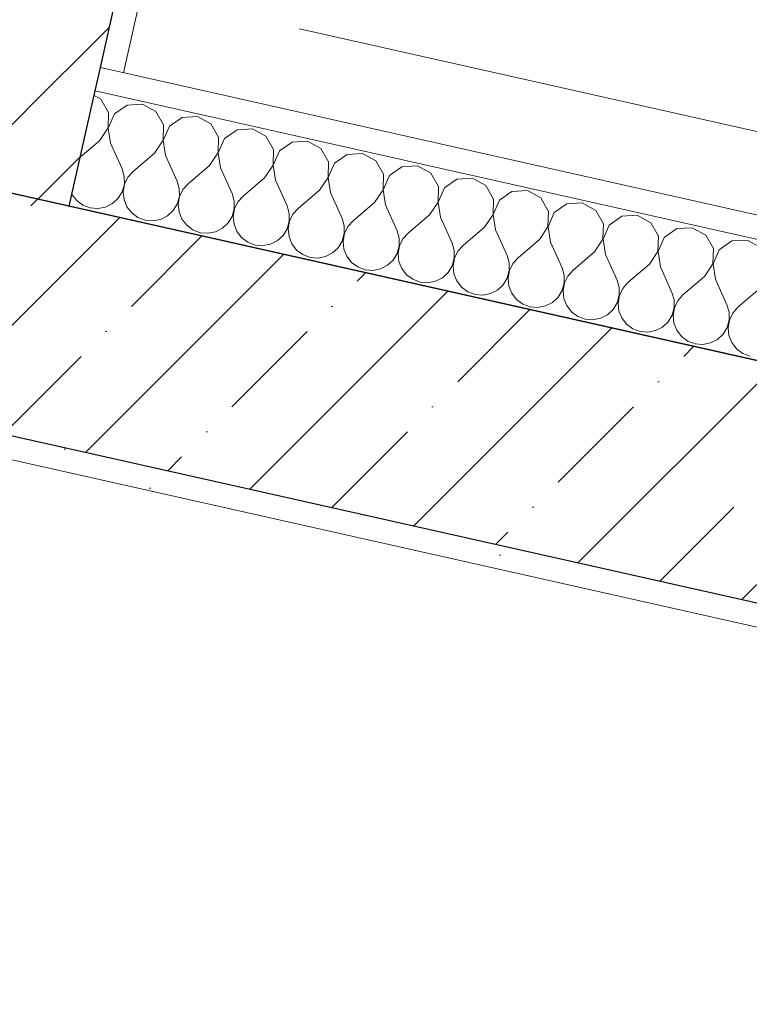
# Model space of a CAD drawing. Header units: millimetres. Extents: x -6990773 to -6682839, y 6117771 to 6220266.
# Tile 78 of 154: x -6942919 to -6942302, y 6146479 to 6147311. Entities that reach past the tile are written whole.
import ezdxf

# ---------------------------------------------------------------- set-up
doc = ezdxf.new("R2010")
doc.units = ezdxf.units.MM
doc.header["$MEASUREMENT"] = 0
for name, color, linetype, lineweight in [('0_Ном._пера__120', 7, 'Continuous', 0), ('АР-Стены_внутренние_пилоны.АР_Ном._пера__1', 7, 'Continuous', 30), ('АР-Чертеж-Размеры.АР_Ном._пера__1', 7, 'Continuous', 0)]:
    doc.layers.add(name, color=color, linetype=linetype, lineweight=lineweight)
for name, color, linetype in [('S - МОП.АР', 7, 'Continuous'), ('АР-Стены_внутренние_пилоны.АР', 7, 'Continuous'), ('АР-Чертеж-Размеры.АР', 7, 'Continuous')]:
    doc.layers.add(name, color=color, linetype=linetype)
doc.styles.add('РЎР“Р•РќР•Р\xa0Р\x98Р\xa0_РЎРўР\x98Р›Р¬_4', font='GOTHIC.TTF')
doc.dimstyles.new('СГЕНЕРИР_СТИЛЬ__3', dxfattribs={"dimtxt": 150, "dimasz": 237.5, "dimexe": 0.18, "dimexo": 0.0625, "dimgap": 0, "dimtad": 1, "dimdec": 0, "dimzin": 0, "dimdsep": 46, "dimtxsty": 'РЎР“Р•РќР•Р\xa0Р\x98Р\xa0_РЎРўР\x98Р›Р¬_4', "dimblk": 'ARROWHEAD_6', "dimblk1": 'ARROWHEAD_6', "dimblk2": 'ARROWHEAD_6', "dimcen": 0.09, "dimse1": 1, "dimse2": 1, "dimclrd": 7, "dimclre": 7, "dimclrt": 7, "dimazin": 0, "dimtfac": 1, "dimtdec": 4, "dimtmove": 0, "dimatfit": 3, "dimfxl": 1, "dimtolj": 1, "dimtzin": 0, "dimarcsym": 0})
doc.dimstyles.new('СГЕНЕРИР_СТИЛЬ__8', dxfattribs={"dimtxt": 150, "dimasz": 237.5, "dimexe": 0.18, "dimexo": 0.0625, "dimgap": 0, "dimtad": 1, "dimdec": 0, "dimzin": 0, "dimdsep": 46, "dimtxsty": 'РЎР“Р•РќР•Р\xa0Р\x98Р\xa0_РЎРўР\x98Р›Р¬_4', "dimblk": 'ARROWHEAD_6', "dimblk1": 'ARROWHEAD_6', "dimblk2": 'ARROWHEAD_6', "dimcen": 0.09, "dimse1": 1, "dimse2": 1, "dimclrd": 7, "dimclre": 7, "dimclrt": 7, "dimazin": 0, "dimtfac": 1, "dimtdec": 4, "dimtmove": 2, "dimatfit": 3, "dimfxl": 1, "dimtolj": 1, "dimtzin": 0, "dimarcsym": 0})
pattern_1 = [(45, (-6338927.19, 6563027.8), (-111.369318, 111.369318), [0, -105, 0, -157.5]), (110, (-6338577.19, 6563027.8), (148.001588, 53.868173), [0, -77, 0, -133])]
pattern_2 = [(45, (-6338927.19, 6562677.8), (-84.852814, 84.852814), []), (45, (-6338969.62, 6562720.22), (-84.852814, 84.852814), [90, -30, 0, -30])]

# ---------------------------------------------------------------- blocks, each defined once
blk = doc.blocks.new('Стена_123_1', base_point=(-6944532.34, 6147422.86))
at = {"layer": 'АР-Стены_внутренние_пилоны.АР', "linetype": 'Continuous', "lineweight": 0, "true_color": 0x000000}
h = blk.add_hatch(dxfattribs=at)
h.set_pattern_fill('ЖЕЛЕЗОБЕТОН__PROJECT__0001', color=18, style=0, pattern_type=2)
h.set_pattern_definition(pattern_2)
h.paths.add_polyline_path([(-6944554.25, 6147325.29), (-6941720.15, 6146688.8), (-6941481.18, 6146840.11), (-6944510.42, 6147520.43)])
h = blk.add_hatch(dxfattribs=at)
h.set_pattern_fill('ШТУКАТУРКА__ГИПС_01_0001', color=18, style=0, pattern_type=2)
h.set_pattern_definition(pattern_1)
h.paths.add_polyline_path([(-6941739.66, 6146693.18), (-6944554.25, 6147325.29), (-6944558.63, 6147305.77), (-6941744.04, 6146673.66)])
at = {"layer": 'АР-Стены_внутренние_пилоны.АР_Ном._пера__1', "color": 7, "linetype": 'Continuous', "lineweight": 30}
blk.add_line((-6944554.25, 6147325.29), (-6941739.66, 6146693.18), dxfattribs=at)
at = {"layer": 'АР-Стены_внутренние_пилоны.АР_Ном._пера__1', "color": 7, "linetype": 'Continuous', "lineweight": 30, "flags": 128}
blk.add_lwpolyline([(-6941481.18, 6146840.11), (-6944510.42, 6147520.43)], dxfattribs=at)
at = {"layer": 'АР-Стены_внутренние_пилоны.АР_Ном._пера__1', "color": 7, "linetype": 'Continuous', "lineweight": 0, "flags": 128}
blk.add_lwpolyline([(-6944558.63, 6147305.77), (-6941744.04, 6146673.66)], dxfattribs=at)
blk = doc.blocks.new('Стена_136_1', base_point=(-6942961.45, 6147233.94))
at = {"layer": 'АР-Стены_внутренние_пилоны.АР', "linetype": 'Continuous', "lineweight": 0, "true_color": 0x000000}
h = blk.add_hatch(dxfattribs=at)
h.set_pattern_fill('ЖЕЛЕЗОБЕТОН__PROJECT__0001', color=18, style=0, pattern_type=2)
h.set_pattern_definition(pattern_2)
h.paths.add_polyline_path([(-6942517.77, 6149665.75), (-6943045.87, 6147314.4), (-6942850.74, 6147270.57), (-6942322.63, 6149621.92)])
h = blk.add_hatch(dxfattribs=at)
h.set_pattern_fill('ШТУКАТУРКА__ГИПС_01_0001', color=18, style=0, pattern_type=2)
h.set_pattern_definition(pattern_1)
h.paths.add_polyline_path([(-6942831.22, 6147266.19), (-6942303.12, 6149617.54), (-6942322.63, 6149621.92), (-6942850.74, 6147270.57)])
h = blk.add_hatch(dxfattribs=at)
h.set_pattern_fill('ЖЕЛЕЗОБЕТОН__PROJECT__0001', color=18, style=0, pattern_type=2)
h.set_pattern_definition(pattern_2)
h.paths.add_polyline_path([(-6943050.26, 6147294.89), (-6942855.12, 6147251.06), (-6942850.74, 6147270.57), (-6943045.87, 6147314.4)])
h = blk.add_hatch(dxfattribs=at)
h.set_pattern_fill('ЖЕЛЕЗОБЕТОН__PROJECT__0001', color=18, style=0, pattern_type=2)
h.set_pattern_definition(pattern_2)
h.paths.add_polyline_path([(-6943072.17, 6147197.32), (-6942877.03, 6147153.49), (-6942855.12, 6147251.06), (-6943050.26, 6147294.89)])
at = {"layer": 'АР-Стены_внутренние_пилоны.АР_Ном._пера__1', "color": 7, "linetype": 'Continuous', "lineweight": 30}
for p, q in [((-6942850.74, 6147270.57), (-6942322.63, 6149621.92)), ((-6942855.12, 6147251.06), (-6942850.74, 6147270.57)), ((-6942877.03, 6147153.49), (-6942855.12, 6147251.06))]:
    blk.add_line(p, q, dxfattribs=at)
at = {"layer": 'АР-Стены_внутренние_пилоны.АР_Ном._пера__1', "color": 7, "linetype": 'Continuous', "lineweight": 0}
blk.add_line((-6943072.17, 6147197.32), (-6942877.03, 6147153.49), dxfattribs=at)
at = {"layer": 'АР-Стены_внутренние_пилоны.АР_Ном._пера__1', "color": 7, "linetype": 'Continuous', "lineweight": 0, "flags": 128}
blk.add_lwpolyline([(-6942831.22, 6147266.19), (-6942303.12, 6149617.54)], dxfattribs=at)
blk = doc.blocks.new('*D421', base_point=(-6338927.19, 6562677.79))
at = {"layer": 'АР-Чертеж-Размеры.АР_Ном._пера__1', "color": 7, "linetype": 'Continuous', "lineweight": 0, "transparency": 16777216}
for p, q in [((-6943826.96, 6147333.65), (-6943868.05, 6147150.71)), ((-6943773.48, 6147001.35), (-6943962.62, 6147300.06)), ((-6944096.73, 6147202.07), (-6943639.37, 6147099.35)), ((-6943868.05, 6147150.71), (-6945393.2, 6140360.06)), ((-6945487.77, 6140509.41), (-6945298.63, 6140210.7)), ((-6945621.87, 6140411.42), (-6945164.52, 6140308.7)), ((-6945393.2, 6140360.06), (-6945434.28, 6140177.11))]:
    blk.add_line(p, q, dxfattribs=at)
at = {"layer": 'АР-Чертеж-Размеры.АР_Ном._пера__1', "color": 7, "lineweight": 0, "transparency": 16777216, "insert": (-6944595.86, 6144047.08), "char_height": 150, "attachment_point": 7, "rotation": 77.34172, "style": 'РЎР“Р•РќР•Р\xa0Р\x98Р\xa0_РЎРўР\x98Р›Р¬_4'}
blk.add_mtext('\\A1;{\\pql;\\fCentury Gothic|b0|i0|c204|p0;\\W1.000000;6\xa0960}', dxfattribs=at)
blk = doc.blocks.new('ARROWHEAD_6')
at = {"color": 0, "linetype": 'Continuous', "lineweight": 0}
for p, q in [((-0.5, -0.5), (0.5, 0.5)), ((0, 0), (-1, 0))]:
    blk.add_line(p, q, dxfattribs=at)
blk = doc.blocks.new('*D451', base_point=(-6338927.19, 6562677.79))
at = {"layer": 'АР-Чертеж-Размеры.АР_Ном._пера__1', "color": 7, "linetype": 'Continuous', "lineweight": 0, "transparency": 16777216}
for p, q in [((-6942772.83, 6149915.18), (-6942813.92, 6149732.23)), ((-6942719.35, 6149582.88), (-6942908.49, 6149881.59)), ((-6943042.6, 6149783.6), (-6942585.24, 6149680.87)), ((-6942813.92, 6149732.23), (-6943342.04, 6147380.92)), ((-6943436.61, 6147530.28), (-6943247.47, 6147231.57)), ((-6943570.72, 6147432.28), (-6943113.36, 6147329.56)), ((-6943342.04, 6147380.92), (-6943383.13, 6147197.98))]:
    blk.add_line(p, q, dxfattribs=at)
at = {"layer": 'АР-Чертеж-Размеры.АР_Ном._пера__1', "color": 7, "lineweight": 0, "transparency": 16777216, "insert": (-6943165.18, 6148305.23), "char_height": 150, "attachment_point": 7, "rotation": 77.34107, "style": 'РЎР“Р•РќР•Р\xa0Р\x98Р\xa0_РЎРўР\x98Р›Р¬_4'}
blk.add_mtext('\\A1;{\\pql;\\fCentury Gothic|b0|i0|c204|p0;\\W1.000000;2\xa0410}', dxfattribs=at)
blk = doc.blocks.new('*X468', base_point=(-6338927.19, 6562677.79))
at = {"layer": 'АР-Стены_внутренние_пилоны.АР_Ном._пера__1', "color": 7, "linetype": 'Continuous', "lineweight": 0}
for p, q in [((-6942850.26, 6147243.88), (-6942856.03, 6147247.02)), ((-6942843.8, 6147232.58), (-6942850.26, 6147243.88)), ((-6942844.24, 6147219.58), (-6942843.8, 6147232.58)), ((-6942828.22, 6147238.93), (-6942838.89, 6147231.48)), ((-6942815.23, 6147239.66), (-6942828.22, 6147238.93)), ((-6942803.79, 6147233.44), (-6942815.23, 6147239.66)), ((-6942797.33, 6147222.15), (-6942803.79, 6147233.44)), ((-6942838.89, 6147231.48), (-6942844.05, 6147219.54)), ((-6942781.76, 6147228.5), (-6942792.43, 6147221.05)), ((-6942768.77, 6147229.22), (-6942781.76, 6147228.5)), ((-6942757.33, 6147223.01), (-6942768.77, 6147229.22)), ((-6942851.45, 6147208.75), (-6942844.24, 6147219.58)), ((-6942844.05, 6147219.54), (-6942842.16, 6147206.66)), ((-6942797.78, 6147209.14), (-6942797.33, 6147222.15)), ((-6942792.43, 6147221.05), (-6942797.59, 6147209.1)), ((-6942750.87, 6147211.71), (-6942757.33, 6147223.01)), ((-6942735.3, 6147218.06), (-6942745.97, 6147210.61)), ((-6942722.3, 6147218.79), (-6942735.3, 6147218.06)), ((-6942710.87, 6147212.57), (-6942722.3, 6147218.79)), ((-6942851.45, 6147208.75), (-6942867.74, 6147194.85)), ((-6942804.99, 6147198.31), (-6942797.78, 6147209.14)), ((-6942797.59, 6147209.1), (-6942795.7, 6147196.23)), ((-6942751.32, 6147198.71), (-6942750.87, 6147211.71)), ((-6942745.97, 6147210.61), (-6942751.13, 6147198.67)), ((-6942704.41, 6147201.28), (-6942710.87, 6147212.57)), ((-6942688.84, 6147207.62), (-6942699.51, 6147200.18)), ((-6942675.84, 6147208.35), (-6942688.84, 6147207.62)), ((-6942664.41, 6147202.14), (-6942675.84, 6147208.35)), ((-6942842.16, 6147206.66), (-6942832.4, 6147184.95)), ((-6942758.53, 6147187.88), (-6942751.32, 6147198.71)), ((-6942751.13, 6147198.67), (-6942749.24, 6147185.79)), ((-6942704.85, 6147188.27), (-6942704.41, 6147201.28)), ((-6942699.51, 6147200.18), (-6942704.67, 6147188.23)), ((-6942657.95, 6147190.84), (-6942664.41, 6147202.14)), ((-6942804.99, 6147198.31), (-6942823.1, 6147182.86)), ((-6942795.7, 6147196.23), (-6942785.93, 6147174.51)), ((-6942658.39, 6147177.84), (-6942657.95, 6147190.84)), ((-6942642.37, 6147197.19), (-6942653.04, 6147189.74)), ((-6942629.38, 6147197.92), (-6942642.37, 6147197.19)), ((-6942617.95, 6147191.7), (-6942629.38, 6147197.92)), ((-6942611.49, 6147180.41), (-6942617.95, 6147191.7)), ((-6942830.55, 6147178.64), (-6942832.4, 6147184.95)), ((-6942823.1, 6147182.86), (-6942827.47, 6147177.95)), ((-6942758.53, 6147187.88), (-6942776.64, 6147172.42)), ((-6942749.24, 6147185.79), (-6942739.47, 6147164.08)), ((-6942712.07, 6147177.44), (-6942704.85, 6147188.27)), ((-6942704.67, 6147188.23), (-6942702.78, 6147175.36)), ((-6942653.04, 6147189.74), (-6942658.2, 6147177.79)), ((-6942595.91, 6147186.75), (-6942606.58, 6147179.3)), ((-6942582.92, 6147187.48), (-6942595.91, 6147186.75)), ((-6942571.49, 6147181.27), (-6942582.92, 6147187.48)), ((-6942830.51, 6147172.07), (-6942830.55, 6147178.64)), ((-6942827.47, 6147177.95), (-6942830.32, 6147172.03)), ((-6942784.09, 6147168.21), (-6942785.93, 6147174.51)), ((-6942712.07, 6147177.44), (-6942730.18, 6147161.99)), ((-6942702.78, 6147175.36), (-6942693.01, 6147153.64)), ((-6942665.61, 6147167.01), (-6942658.39, 6147177.84)), ((-6942658.2, 6147177.79), (-6942656.31, 6147164.92)), ((-6942611.93, 6147167.4), (-6942611.49, 6147180.41)), ((-6942606.58, 6147179.3), (-6942611.74, 6147167.36)), ((-6942565.03, 6147169.97), (-6942571.49, 6147181.27)), ((-6942549.45, 6147176.32), (-6942560.12, 6147168.87)), ((-6942536.46, 6147177.04), (-6942549.45, 6147176.32)), ((-6942525.02, 6147170.83), (-6942536.46, 6147177.04)), ((-6942835.67, 6147160.13), (-6942832.25, 6147165.74)), ((-6942832.25, 6147165.74), (-6942830.51, 6147172.07)), ((-6942830.32, 6147172.03), (-6942831.45, 6147165.56)), ((-6942831.45, 6147165.56), (-6942830.76, 6147159.03)), ((-6942784.04, 6147161.64), (-6942784.09, 6147168.21)), ((-6942781, 6147167.51), (-6942783.86, 6147161.59)), ((-6942776.64, 6147172.42), (-6942781, 6147167.51)), ((-6942665.61, 6147167.01), (-6942683.72, 6147151.55)), ((-6942619.15, 6147156.57), (-6942611.93, 6147167.4)), ((-6942611.74, 6147167.36), (-6942609.85, 6147154.48)), ((-6942565.47, 6147156.97), (-6942565.03, 6147169.97)), ((-6942560.12, 6147168.87), (-6942565.28, 6147156.92)), ((-6942518.56, 6147159.54), (-6942525.02, 6147170.83)), ((-6942502.99, 6147165.88), (-6942513.66, 6147158.43)), ((-6942490, 6147166.61), (-6942502.99, 6147165.88)), ((-6942478.56, 6147160.4), (-6942490, 6147166.61)), ((-6942874.8, 6147163.42), (-6942874.78, 6147163.36)), ((-6942874.78, 6147163.36), (-6942870.76, 6147158.16)), ((-6942870.76, 6147158.16), (-6942865.48, 6147154.26)), ((-6942840.48, 6147155.66), (-6942835.67, 6147160.13)), ((-6942830.76, 6147159.03), (-6942828.32, 6147152.93)), ((-6942785.79, 6147155.3), (-6942784.04, 6147161.64)), ((-6942783.86, 6147161.59), (-6942784.98, 6147155.12)), ((-6942737.63, 6147157.77), (-6942739.47, 6147164.08)), ((-6942737.58, 6147151.2), (-6942737.63, 6147157.77)), ((-6942734.54, 6147157.08), (-6942737.4, 6147151.16)), ((-6942730.18, 6147161.99), (-6942734.54, 6147157.08)), ((-6942656.31, 6147164.92), (-6942646.55, 6147143.2)), ((-6942572.68, 6147146.14), (-6942565.47, 6147156.97)), ((-6942519.01, 6147146.53), (-6942518.56, 6147159.54)), ((-6942513.66, 6147158.43), (-6942518.82, 6147146.49)), ((-6942472.1, 6147149.1), (-6942478.56, 6147160.4)), ((-6942865.48, 6147154.26), (-6942859.33, 6147151.95)), ((-6942859.33, 6147151.95), (-6942852.78, 6147151.41)), ((-6942852.78, 6147151.41), (-6942846.34, 6147152.68)), ((-6942846.34, 6147152.68), (-6942840.48, 6147155.66)), ((-6942828.32, 6147152.93), (-6942824.3, 6147147.73)), ((-6942794.02, 6147145.22), (-6942789.21, 6147149.69)), ((-6942789.21, 6147149.69), (-6942785.79, 6147155.3)), ((-6942784.98, 6147155.12), (-6942784.3, 6147148.59)), ((-6942739.33, 6147144.87), (-6942737.58, 6147151.2)), ((-6942737.4, 6147151.16), (-6942738.52, 6147144.69)), ((-6942691.17, 6147147.33), (-6942693.01, 6147153.64)), ((-6942683.72, 6147151.55), (-6942688.08, 6147146.64)), ((-6942619.15, 6147156.57), (-6942637.26, 6147141.12)), ((-6942609.85, 6147154.48), (-6942600.09, 6147132.77)), ((-6942565.28, 6147156.92), (-6942563.39, 6147144.05)), ((-6942472.55, 6147136.09), (-6942472.1, 6147149.1)), ((-6942456.53, 6147155.45), (-6942467.2, 6147148)), ((-6942443.54, 6147156.17), (-6942456.53, 6147155.45)), ((-6942432.1, 6147149.96), (-6942443.54, 6147156.17)), ((-6942425.64, 6147138.66), (-6942432.1, 6147149.96)), ((-6942824.3, 6147147.73), (-6942819.02, 6147143.83)), ((-6942819.02, 6147143.83), (-6942812.87, 6147141.52)), ((-6942812.87, 6147141.52), (-6942806.32, 6147140.97)), ((-6942806.32, 6147140.97), (-6942799.88, 6147142.24)), ((-6942799.88, 6147142.24), (-6942794.02, 6147145.22)), ((-6942784.3, 6147148.59), (-6942781.86, 6147142.49)), ((-6942781.86, 6147142.49), (-6942777.84, 6147137.29)), ((-6942742.74, 6147139.26), (-6942739.33, 6147144.87)), ((-6942738.52, 6147144.69), (-6942737.84, 6147138.15)), ((-6942692.87, 6147134.43), (-6942691.12, 6147140.77)), ((-6942690.93, 6147140.72), (-6942692.06, 6147134.25)), ((-6942691.12, 6147140.77), (-6942691.17, 6147147.33)), ((-6942688.08, 6147146.64), (-6942690.93, 6147140.72)), ((-6942644.71, 6147136.9), (-6942646.55, 6147143.2)), ((-6942637.26, 6147141.12), (-6942641.62, 6147136.21)), ((-6942572.68, 6147146.14), (-6942590.8, 6147130.68)), ((-6942563.39, 6147144.05), (-6942553.63, 6147122.33)), ((-6942526.22, 6147135.7), (-6942519.01, 6147146.53)), ((-6942518.82, 6147146.49), (-6942516.93, 6147133.61)), ((-6942467.2, 6147148), (-6942472.36, 6147136.05)), ((-6942410.07, 6147145.01), (-6942420.74, 6147137.56)), ((-6942397.07, 6147145.74), (-6942410.07, 6147145.01)), ((-6942385.64, 6147139.52), (-6942397.07, 6147145.74)), ((-6942777.84, 6147137.29), (-6942772.56, 6147133.39)), ((-6942772.56, 6147133.39), (-6942766.41, 6147131.08)), ((-6942753.41, 6147131.81), (-6942747.56, 6147134.79)), ((-6942747.56, 6147134.79), (-6942742.74, 6147139.26)), ((-6942737.84, 6147138.15), (-6942735.4, 6147132.06)), ((-6942735.4, 6147132.06), (-6942731.38, 6147126.86)), ((-6942696.28, 6147128.82), (-6942692.87, 6147134.43)), ((-6942692.06, 6147134.25), (-6942691.38, 6147127.72)), ((-6942644.66, 6147130.33), (-6942644.71, 6147136.9)), ((-6942641.62, 6147136.21), (-6942644.47, 6147130.29)), ((-6942598.25, 6147126.46), (-6942600.09, 6147132.77)), ((-6942526.22, 6147135.7), (-6942544.34, 6147120.25)), ((-6942516.93, 6147133.61), (-6942507.17, 6147111.9)), ((-6942479.76, 6147125.26), (-6942472.55, 6147136.09)), ((-6942472.36, 6147136.05), (-6942470.47, 6147123.18)), ((-6942426.08, 6147125.66), (-6942425.64, 6147138.66)), ((-6942420.74, 6147137.56), (-6942425.9, 6147125.62)), ((-6942379.18, 6147128.23), (-6942385.64, 6147139.52)), ((-6942363.6, 6147134.58), (-6942374.27, 6147127.13)), ((-6942350.61, 6147135.3), (-6942363.6, 6147134.58)), ((-6942339.18, 6147129.09), (-6942350.61, 6147135.3)), ((-6942766.41, 6147131.08), (-6942759.86, 6147130.54)), ((-6942759.86, 6147130.54), (-6942753.41, 6147131.81)), ((-6942731.38, 6147126.86), (-6942726.09, 6147122.96)), ((-6942706.95, 6147121.37), (-6942701.1, 6147124.35)), ((-6942701.1, 6147124.35), (-6942696.28, 6147128.82)), ((-6942691.38, 6147127.72), (-6942688.93, 6147121.62)), ((-6942649.82, 6147118.38), (-6942646.41, 6147124)), ((-6942646.41, 6147124), (-6942644.66, 6147130.33)), ((-6942644.47, 6147130.29), (-6942645.6, 6147123.82)), ((-6942645.6, 6147123.82), (-6942644.92, 6147117.28)), ((-6942598.2, 6147119.89), (-6942598.25, 6147126.46)), ((-6942595.16, 6147125.77), (-6942598.01, 6147119.85)), ((-6942590.8, 6147130.68), (-6942595.16, 6147125.77)), ((-6942479.76, 6147125.26), (-6942497.87, 6147109.81)), ((-6942433.3, 6147114.83), (-6942426.08, 6147125.66)), ((-6942425.9, 6147125.62), (-6942424.01, 6147112.74)), ((-6942379.62, 6147115.22), (-6942379.18, 6147128.23)), ((-6942374.27, 6147127.13), (-6942379.44, 6147115.18)), ((-6942332.72, 6147117.79), (-6942339.18, 6147129.09)), ((-6942317.14, 6147124.14), (-6942327.81, 6147116.69)), ((-6942304.15, 6147124.87), (-6942317.14, 6147124.14)), ((-6942292.72, 6147118.65), (-6942304.15, 6147124.87)), ((-6942726.09, 6147122.96), (-6942719.94, 6147120.65)), ((-6942719.94, 6147120.65), (-6942713.4, 6147120.1)), ((-6942713.4, 6147120.1), (-6942706.95, 6147121.37)), ((-6942688.93, 6147121.62), (-6942684.92, 6147116.42)), ((-6942684.92, 6147116.42), (-6942679.63, 6147112.52)), ((-6942654.64, 6147113.92), (-6942649.82, 6147118.38)), ((-6942644.92, 6147117.28), (-6942642.47, 6147111.19)), ((-6942599.95, 6147113.56), (-6942598.2, 6147119.89)), ((-6942598.01, 6147119.85), (-6942599.14, 6147113.38)), ((-6942551.79, 6147116.03), (-6942553.63, 6147122.33)), ((-6942551.74, 6147109.46), (-6942551.79, 6147116.03)), ((-6942544.34, 6147120.25), (-6942548.7, 6147115.33)), ((-6942470.47, 6147123.18), (-6942460.7, 6147101.46)), ((-6942333.16, 6147104.79), (-6942332.72, 6147117.79)), ((-6942327.81, 6147116.69), (-6942332.97, 6147104.75)), ((-6942679.63, 6147112.52), (-6942673.48, 6147110.21)), ((-6942673.48, 6147110.21), (-6942666.94, 6147109.67)), ((-6942666.94, 6147109.67), (-6942660.49, 6147110.94)), ((-6942660.49, 6147110.94), (-6942654.64, 6147113.92)), ((-6942642.47, 6147111.19), (-6942638.46, 6147105.99)), ((-6942608.18, 6147103.48), (-6942603.36, 6147107.95)), ((-6942603.36, 6147107.95), (-6942599.95, 6147113.56)), ((-6942599.14, 6147113.38), (-6942598.45, 6147106.85)), ((-6942553.49, 6147103.13), (-6942551.74, 6147109.46)), ((-6942551.55, 6147109.42), (-6942552.68, 6147102.95)), ((-6942548.7, 6147115.33), (-6942551.55, 6147109.42)), ((-6942505.32, 6147105.59), (-6942507.17, 6147111.9)), ((-6942497.87, 6147109.81), (-6942502.23, 6147104.9)), ((-6942433.3, 6147114.83), (-6942451.41, 6147099.38)), ((-6942424.01, 6147112.74), (-6942414.24, 6147091.03)), ((-6942386.84, 6147104.39), (-6942379.62, 6147115.22)), ((-6942379.44, 6147115.18), (-6942377.55, 6147102.31)), ((-6942638.46, 6147105.99), (-6942633.17, 6147102.08)), ((-6942633.17, 6147102.08), (-6942627.02, 6147099.77)), ((-6942627.02, 6147099.77), (-6942620.48, 6147099.23)), ((-6942620.48, 6147099.23), (-6942614.03, 6147100.5)), ((-6942614.03, 6147100.5), (-6942608.18, 6147103.48)), ((-6942598.45, 6147106.85), (-6942596.01, 6147100.75)), ((-6942596.01, 6147100.75), (-6942591.99, 6147095.55)), ((-6942556.9, 6147097.51), (-6942553.49, 6147103.13)), ((-6942552.68, 6147102.95), (-6942551.99, 6147096.41)), ((-6942507.02, 6147092.69), (-6942505.28, 6147099.02)), ((-6942505.09, 6147098.98), (-6942506.22, 6147092.51)), ((-6942505.28, 6147099.02), (-6942505.32, 6147105.59)), ((-6942502.23, 6147104.9), (-6942505.09, 6147098.98)), ((-6942458.86, 6147095.16), (-6942460.7, 6147101.46)), ((-6942451.41, 6147099.38), (-6942455.77, 6147094.46)), ((-6942386.84, 6147104.39), (-6942404.95, 6147088.94)), ((-6942377.55, 6147102.31), (-6942367.78, 6147080.59)), ((-6942340.38, 6147093.96), (-6942333.16, 6147104.79)), ((-6942332.97, 6147104.75), (-6942331.08, 6147091.87)), ((-6942591.99, 6147095.55), (-6942586.71, 6147091.65)), ((-6942586.71, 6147091.65), (-6942580.56, 6147089.34)), ((-6942567.57, 6147090.07), (-6942561.71, 6147093.05)), ((-6942561.71, 6147093.05), (-6942556.9, 6147097.51)), ((-6942551.99, 6147096.41), (-6942549.55, 6147090.31)), ((-6942510.44, 6147087.08), (-6942507.02, 6147092.69)), ((-6942506.22, 6147092.51), (-6942505.53, 6147085.98)), ((-6942458.81, 6147088.59), (-6942458.86, 6147095.16)), ((-6942455.77, 6147094.46), (-6942458.63, 6147088.55)), ((-6942412.4, 6147084.72), (-6942414.24, 6147091.03)), ((-6942340.38, 6147093.96), (-6942358.49, 6147078.5)), ((-6942331.08, 6147091.87), (-6942321.32, 6147070.16)), ((-6942580.56, 6147089.34), (-6942574.01, 6147088.8)), ((-6942574.01, 6147088.8), (-6942567.57, 6147090.07)), ((-6942549.55, 6147090.31), (-6942545.53, 6147085.12)), ((-6942545.53, 6147085.12), (-6942540.25, 6147081.21)), ((-6942521.11, 6147079.63), (-6942515.25, 6147082.61)), ((-6942515.25, 6147082.61), (-6942510.44, 6147087.08)), ((-6942505.53, 6147085.98), (-6942503.09, 6147079.88)), ((-6942463.97, 6147076.64), (-6942460.56, 6147082.26)), ((-6942460.56, 6147082.26), (-6942458.81, 6147088.59)), ((-6942458.63, 6147088.55), (-6942459.75, 6147082.07)), ((-6942459.75, 6147082.07), (-6942459.07, 6147075.54)), ((-6942412.35, 6147078.15), (-6942412.4, 6147084.72)), ((-6942409.31, 6147084.03), (-6942412.16, 6147078.11)), ((-6942404.95, 6147088.94), (-6942409.31, 6147084.03)), ((-6942293.91, 6147083.52), (-6942312.03, 6147068.07)), ((-6942540.25, 6147081.21), (-6942534.1, 6147078.9)), ((-6942534.1, 6147078.9), (-6942527.55, 6147078.36)), ((-6942527.55, 6147078.36), (-6942521.11, 6147079.63)), ((-6942503.09, 6147079.88), (-6942499.07, 6147074.68)), ((-6942499.07, 6147074.68), (-6942493.79, 6147070.78)), ((-6942468.79, 6147072.18), (-6942463.97, 6147076.64)), ((-6942459.07, 6147075.54), (-6942456.63, 6147069.44)), ((-6942414.1, 6147071.82), (-6942412.35, 6147078.15)), ((-6942412.16, 6147078.11), (-6942413.29, 6147071.64)), ((-6942365.94, 6147074.29), (-6942367.78, 6147080.59)), ((-6942365.89, 6147067.72), (-6942365.94, 6147074.29)), ((-6942358.49, 6147078.5), (-6942362.85, 6147073.59)), ((-6942493.79, 6147070.78), (-6942487.64, 6147068.47)), ((-6942487.64, 6147068.47), (-6942481.09, 6147067.93)), ((-6942481.09, 6147067.93), (-6942474.64, 6147069.19)), ((-6942474.64, 6147069.19), (-6942468.79, 6147072.18)), ((-6942456.63, 6147069.44), (-6942452.61, 6147064.24)), ((-6942422.33, 6147061.74), (-6942417.51, 6147066.21)), ((-6942417.51, 6147066.21), (-6942414.1, 6147071.82)), ((-6942413.29, 6147071.64), (-6942412.61, 6147065.11)), ((-6942367.64, 6147061.38), (-6942365.89, 6147067.72)), ((-6942365.7, 6147067.67), (-6942366.83, 6147061.2)), ((-6942362.85, 6147073.59), (-6942365.7, 6147067.67)), ((-6942319.48, 6147063.85), (-6942321.32, 6147070.16)), ((-6942312.03, 6147068.07), (-6942316.39, 6147063.16)), ((-6942452.61, 6147064.24), (-6942447.33, 6147060.34)), ((-6942447.33, 6147060.34), (-6942441.18, 6147058.03)), ((-6942441.18, 6147058.03), (-6942434.63, 6147057.49)), ((-6942434.63, 6147057.49), (-6942428.18, 6147058.76)), ((-6942428.18, 6147058.76), (-6942422.33, 6147061.74)), ((-6942412.61, 6147065.11), (-6942410.16, 6147059.01)), ((-6942410.16, 6147059.01), (-6942406.15, 6147053.81)), ((-6942371.05, 6147055.77), (-6942367.64, 6147061.38)), ((-6942366.83, 6147061.2), (-6942366.15, 6147054.67)), ((-6942321.18, 6147050.95), (-6942319.43, 6147057.28)), ((-6942319.24, 6147057.24), (-6942320.37, 6147050.77)), ((-6942319.43, 6147057.28), (-6942319.48, 6147063.85)), ((-6942316.39, 6147063.16), (-6942319.24, 6147057.24)), ((-6942406.15, 6147053.81), (-6942400.86, 6147049.91)), ((-6942400.86, 6147049.91), (-6942394.71, 6147047.6)), ((-6942381.72, 6147048.32), (-6942375.87, 6147051.3)), ((-6942375.87, 6147051.3), (-6942371.05, 6147055.77)), ((-6942366.15, 6147054.67), (-6942363.7, 6147048.57)), ((-6942324.59, 6147045.34), (-6942321.18, 6147050.95)), ((-6942320.37, 6147050.77), (-6942319.69, 6147044.23)), ((-6942394.71, 6147047.6), (-6942388.17, 6147047.05)), ((-6942388.17, 6147047.05), (-6942381.72, 6147048.32)), ((-6942363.7, 6147048.57), (-6942359.69, 6147043.37)), ((-6942359.69, 6147043.37), (-6942354.4, 6147039.47)), ((-6942335.26, 6147037.89), (-6942329.41, 6147040.87)), ((-6942329.41, 6147040.87), (-6942324.59, 6147045.34)), ((-6942319.69, 6147044.23), (-6942317.24, 6147038.14)), ((-6942354.4, 6147039.47), (-6942348.25, 6147037.16)), ((-6942348.25, 6147037.16), (-6942341.71, 6147036.62)), ((-6942341.71, 6147036.62), (-6942335.26, 6147037.89)), ((-6942317.24, 6147038.14), (-6942313.23, 6147032.94)), ((-6942313.23, 6147032.94), (-6942307.94, 6147029.04)), ((-6942307.94, 6147029.04), (-6942301.79, 6147026.73))]:
    blk.add_line(p, q, dxfattribs=at)
blk = doc.blocks.new('Стена_141_1', base_point=(-6940687.74, 6146723.25))
at = {"layer": 'АР-Стены_внутренние_пилоны.АР', "linetype": 'Continuous', "lineweight": 0, "true_color": 0x000000}
h = blk.add_hatch(dxfattribs=at)
h.set_pattern_fill('ШТУКАТУРКА__ГИПС_01_0001', color=18, style=0, pattern_type=2)
h.set_pattern_definition(pattern_1)
h.paths.add_polyline_path([(-6942855.12, 6147251.06), (-6940796.06, 6146788.58), (-6940791.68, 6146808.09), (-6942850.74, 6147270.57)])
at = {"layer": 'АР-Стены_внутренние_пилоны.АР_Ном._пера__1', "color": 7, "linetype": 'Continuous', "lineweight": 30}
for p, q in [((-6942855.12, 6147251.06), (-6942850.74, 6147270.57)), ((-6942877.03, 6147153.49), (-6942855.12, 6147251.06))]:
    blk.add_line(p, q, dxfattribs=at)
at = {"layer": 'АР-Стены_внутренние_пилоны.АР_Ном._пера__1', "color": 7, "linetype": 'Continuous', "lineweight": 0}
blk.add_line((-6940796.06, 6146788.58), (-6942855.12, 6147251.06), dxfattribs=at)
at = {"layer": 'АР-Стены_внутренние_пилоны.АР_Ном._пера__1', "color": 7, "linetype": 'Continuous', "lineweight": 0, "flags": 128}
for points in [[(-6948701.04, 6148461.6), (-6940817.97, 6146691.01)], [(-6940791.68, 6146808.09), (-6942850.74, 6147270.57)]]:
    blk.add_lwpolyline(points, dxfattribs=at)
at = {"layer": 'АР-Стены_внутренние_пилоны.АР', "color": 7, "lineweight": 0}
blk.add_blockref('*X468', (-6338927.19, 6562677.79), dxfattribs=at)

msp = doc.modelspace()

# ---------------------------------------------------------------- linework, layer by layer
at = {"layer": '0_Ном._пера__120', "color": 7, "linetype": 'Continuous', "lineweight": 0}
msp.add_lwpolyline([(-6942682.57, 6147303.4), (-6941693.97, 6147081.37), (-6941923.69, 6146058.56)], dxfattribs=at)
at = {"layer": 'S - МОП.АР', "color": 254, "linetype": 'Continuous', "lineweight": 0, "true_color": 0xd1c7d6, "flags": 128}
msp.add_lwpolyline([(-6945710.62, 6141743.23), (-6945991.09, 6140494.35), (-6942956.71, 6139812.83), (-6942628, 6141276.43), (-6941798.2, 6141090.07), (-6941389.56, 6142909.69), (-6941653.86, 6142969.04), (-6941163.1, 6145154.24), (-6942041, 6145351.41), (-6941744.04, 6146673.66), (-6944466.04, 6147284.98), (-6945327.1, 6143450.78), (-6945534.23, 6142528.61)], close=True, dxfattribs=at)

# ---------------------------------------------------------------- block references
at = {"layer": 'АР-Стены_внутренние_пилоны.АР', "color": 7, "lineweight": 0}
for name, p in [('Стена_136_1', (-6942961.45, 6147233.94)), ('Стена_141_1', (-6940687.74, 6146723.25)), ('Стена_123_1', (-6944532.34, 6147422.86))]:
    msp.add_blockref(name, p, dxfattribs=at)

# ---------------------------------------------------------------- dimensions: what is measured, and where the dimension line sits
at = {"layer": 'АР-Чертеж-Размеры.АР', "color": 7, "linetype": 'Continuous', "lineweight": 0}
for base, p1, p2, angle, dimstyle, picture, middle, turn in [((-6943342.04, 6147380.92), (-6944268.4, 6150058.92), (-6944723.45, 6147691.2), 257.34107, 'СГЕНЕРИР_СТИЛЬ__3', '*D451', (-6943181.97, 6148572.73), 77.34107), ((-6945393.2, 6140360.06), (-6941744.04, 6146673.66), (-6943513.26, 6139937.83), 257.34172, 'СГЕНЕРИР_СТИЛЬ__8', '*D421', (-6944612.65, 6144314.57), 77.34172)]:
    dim = msp.add_linear_dim(base=base, p1=p1, p2=p2, angle=angle, dimstyle=dimstyle, dxfattribs=at)
    dim.commit()
    dim.dimension.update_dxf_attribs({"geometry": picture, "text_midpoint": middle, "dimtype": 160, "text_rotation": turn})

doc.saveas('drawing.dxf')
